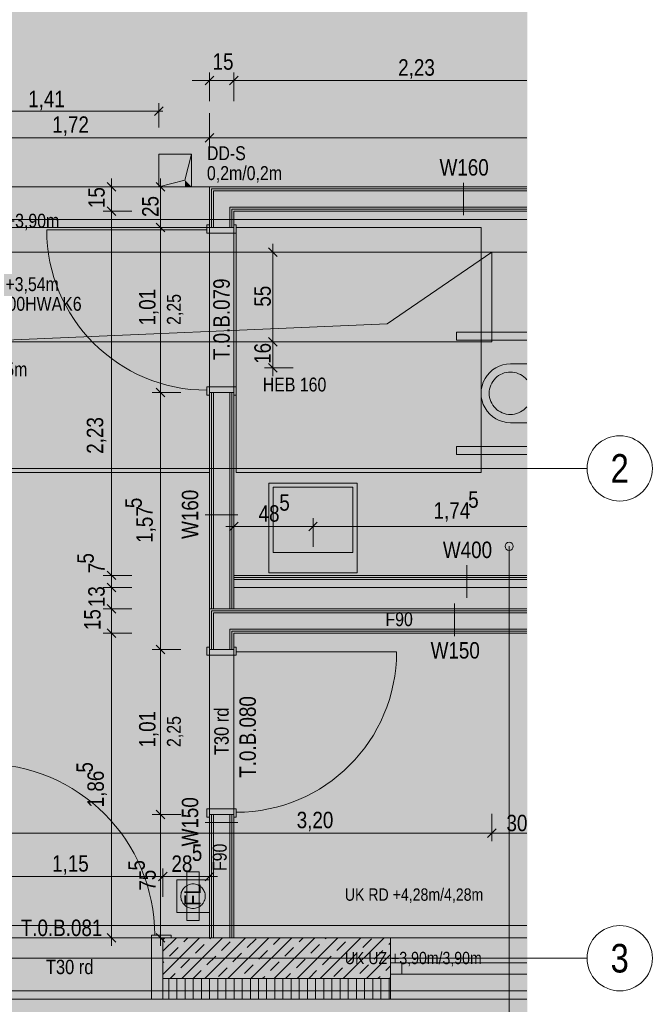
# Model space of a CAD drawing. Extents: x -720 to 300, y 62 to 1162.
# Tile 129 of 256: x 14 to 92, y 769 to 890. Entities that reach past the tile are written whole.
import ezdxf
from ezdxf.enums import TextEntityAlignment as Align
from ezdxf.lldxf.tags import DXFTag

# ---------------------------------------------------------------- set-up
doc = ezdxf.new("R2010")
doc.units = 0
doc.layers.get('0').update_dxf_attribs({"lineweight": 13})
for name, color, linetype, lineweight, true_color in [('--Bem innen', 9, 'Continuous', 13, 0x808080), ('00 -Bauelemente -Dämmung innen', 7, 'Continuous', 9, 0xff7fe6), ('00 -Bauelemente -Gipskarton', 7, 'Continuous', 9, 0xff7fe6), ('00_Beschriftung UZ', 3, 'Continuous', 35, 0x00ff00), ('30 -34 Innenwände- 1 tragend', 7, 'Continuous', 13, 0xdd0806), ('30 -34 Innenwände- 2 nichttragend', 7, 'Continuous', 18, 0xff7fe6), ('30 -34 Innenwände- 4 Türen_Fenster', 7, 'Continuous', 15, 0x9955ff), ('30 -35 Decken- 1 Konstruktion-Träger- Stahlbeton', 7, 'Continuous', 13, 0x33aa00), ('30 -35 Decken- 11 Durchbruch', 5, 'Continuous', 15, 0x0000ff), ('40 -41 Abwasser_Wasser_Gas- 1 Abwasser + sanitäre Anlagen', 7, 'Continuous', 9, 0xff6633), ('40 -47 Nutzungspez. Anlagen- 4 Feuerlöschanlagen', 7, 'Continuous', 9, 0xff7fff), ('70 -72 Beschriftung- 1 Beschriftung allgemein', 7, 'Continuous', 9, 0xff6633), ('70 -72 Beschriftung- 8 barrierefrei', 7, 'fein_strichliert-A06G93UC8I', 9, 0x888888), ('70 -75 Raumstempel-2 Verweislinie', 7, 'Continuous', 9, 0xff6600), ('70 -76 Bemaßung- 2 Allgemein', 9, 'Continuous', 5, 0x808080), ('iwb_Layout Achsbezeichung', 1, 'Continuous', 13, 0xff0000), ('iwb_Layout BA_Markierung', 7, 'Continuous', 9, 0xbadcdc), ('iwb_Schraffur_F90_feuerbestaendig', 1, 'Continuous', 13, 0xff0000), ('iwb_Schraffur_Unterzug', 7, 'Continuous', 5, 0xffffcc), ('iwb_Sichtbeton', 2, 'Continuous', 50, 0xffff00), ('iwb_Sichtbeton-Shading', 2, 'Continuous', 50, 0xffff00)]:
    doc.layers.add(name, color=color, linetype=linetype, lineweight=lineweight, true_color=true_color)
for name, color, linetype, lineweight in [('70 -71 Achsen- 1 Gebäudeachsen', 7, 'STRICHPUNKT2-A06G93UB8I', 18), ('70 -73 Bauteildarst.- 2 verdeckt 0.15', 7, 'fein_strichliert-A06G93UC8I', 15), ('70 -75 Raumstempel- 3 Wandstempel', 7, 'Continuous', 50), ('Keine', 7, 'Continuous', 9)]:
    doc.layers.add(name, color=color, linetype=linetype, lineweight=lineweight)
doc.styles.get("Standard").update_dxf_attribs({"font": 'ARIALN.TTF'})
tags = doc.linetypes.add('fein_strichliert-A06G93UC8I', pattern=[4, 1, -2, 1]).pattern_tags.tags
tags[8:9] = [DXFTag(74, 4), DXFTag(75, 0), DXFTag(340, '0'), DXFTag(46, 0.0), DXFTag(50, 0.0), DXFTag(44, 0.0), DXFTag(45, 0.0)]
tags[6:7] = [DXFTag(74, 4), DXFTag(75, 0), DXFTag(340, '0'), DXFTag(46, 0.0), DXFTag(50, 0.0), DXFTag(44, 0.0), DXFTag(45, 0.0)]
tags[4:5] = [DXFTag(74, 4), DXFTag(75, 0), DXFTag(340, '0'), DXFTag(46, 0.0), DXFTag(50, 0.0), DXFTag(44, 0.0), DXFTag(45, 0.0)]
tags = doc.linetypes.add('STRICHPUNKT2', pattern=[12.7, 6.35, -3.175, 0, -3.175]).pattern_tags.tags
tags[10:11] = [DXFTag(74, 4), DXFTag(75, 0), DXFTag(340, '0'), DXFTag(46, 0.0), DXFTag(50, 0.0), DXFTag(44, 0.0), DXFTag(45, 0.0)]
tags[8:9] = [DXFTag(74, 4), DXFTag(75, 0), DXFTag(340, '0'), DXFTag(46, 0.0), DXFTag(50, 0.0), DXFTag(44, 0.0), DXFTag(45, 0.0)]
tags[6:7] = [DXFTag(74, 4), DXFTag(75, 0), DXFTag(340, '0'), DXFTag(46, 0.0), DXFTag(50, 0.0), DXFTag(44, 0.0), DXFTag(45, 0.0)]
tags[4:5] = [DXFTag(74, 4), DXFTag(75, 0), DXFTag(340, '0'), DXFTag(46, 0.0), DXFTag(50, 0.0), DXFTag(44, 0.0), DXFTag(45, 0.0)]
tags = doc.linetypes.add('STRICHPUNKT2-A06G93UB8I', pattern=[12.7, 6.35, -3.175, 0, -3.175]).pattern_tags.tags
tags[10:11] = [DXFTag(74, 4), DXFTag(75, 0), DXFTag(340, '0'), DXFTag(46, 0.0), DXFTag(50, 0.0), DXFTag(44, 0.0), DXFTag(45, 0.0)]
tags[8:9] = [DXFTag(74, 4), DXFTag(75, 0), DXFTag(340, '0'), DXFTag(46, 0.0), DXFTag(50, 0.0), DXFTag(44, 0.0), DXFTag(45, 0.0)]
tags[6:7] = [DXFTag(74, 4), DXFTag(75, 0), DXFTag(340, '0'), DXFTag(46, 0.0), DXFTag(50, 0.0), DXFTag(44, 0.0), DXFTag(45, 0.0)]
tags[4:5] = [DXFTag(74, 4), DXFTag(75, 0), DXFTag(340, '0'), DXFTag(46, 0.0), DXFTag(50, 0.0), DXFTag(44, 0.0), DXFTag(45, 0.0)]

# ---------------------------------------------------------------- blocks, each defined once
blk = doc.blocks.new('Shading-A06G93SP8I', base_point=(-566.8, 777.11))
at = {"layer": 'iwb_Sichtbeton-Shading', "color": 51, "true_color": 0xffff7f}
blk.add_solid([(59.75, 777.71), (59.75, 777.11), (40.55, 777.71), (40.55, 777.11)], dxfattribs=at)
blk = doc.blocks.new('Polygon-A06G93U58I')
at = {"color": 0, "linetype": 'ByBlock', "lineweight": -2, "ltscale": 0.13}
blk.add_solid([(4.85, 86.71), (4.69, 1083.81), (76.5, 86.52), (76.5, 1083.81)], dxfattribs=at)
blk = doc.blocks.new('Referenz-A06G93UD8I')
at = {"layer": '00 -Bauelemente -Dämmung innen', "color": 0, "linetype": 'Continuous', "lineweight": -2, "ltscale": 0.13}
for p, q in [((38.05, 864.41), (38.05, 868.91)), ((76.46, 868.91), (38.05, 868.91)), ((76.46, 866.91), (40.05, 866.91)), ((40.05, 864.41), (40.05, 866.91)), ((38.05, 817.71), (38.05, 844.21)), ((40.05, 817.71), (40.05, 844.21)), ((76.46, 821.31), (40.55, 821.31)), ((76.46, 820.31), (40.55, 820.31)), ((38.05, 812.71), (38.05, 817.21)), ((76.46, 817.21), (38.05, 817.21)), ((40.05, 812.71), (40.05, 815.21)), ((76.46, 815.21), (40.05, 815.21)), ((38.05, 777.41), (38.05, 792.51)), ((40.05, 777.41), (40.05, 792.51))]:
    blk.add_line(p, q, dxfattribs=at)
at = {"layer": '00 -Bauelemente -Gipskarton', "color": 0, "linetype": 'Continuous', "lineweight": -2, "ltscale": 0.13}
for p, q in [((76.46, 869.41), (37.55, 869.41)), ((37.55, 864.41), (37.55, 869.41)), ((37.8, 864.41), (37.8, 869.16)), ((76.46, 869.16), (37.8, 869.16)), ((38.05, 864.41), (38.05, 868.91)), ((76.46, 868.91), (38.05, 868.91)), ((40.05, 864.41), (40.05, 866.91)), ((76.46, 866.91), (40.05, 866.91)), ((76.46, 866.66), (40.3, 866.66)), ((40.3, 864.41), (40.3, 866.66)), ((40.55, 864.41), (40.55, 866.41)), ((76.46, 866.41), (40.55, 866.41)), ((37.55, 817.71), (37.55, 844.21)), ((37.8, 817.71), (37.8, 844.21)), ((38.05, 817.71), (38.05, 844.21)), ((40.05, 817.71), (40.05, 844.21)), ((40.3, 817.71), (40.3, 844.21)), ((40.55, 817.71), (40.55, 844.21)), ((76.46, 821.81), (40.55, 821.81)), ((76.46, 821.56), (40.55, 821.56)), ((76.46, 821.31), (40.55, 821.31)), ((37.55, 812.71), (37.55, 817.71)), ((76.46, 817.71), (37.55, 817.71)), ((37.8, 812.71), (37.8, 817.46)), ((76.46, 817.46), (37.8, 817.46)), ((76.46, 817.21), (38.05, 817.21)), ((38.05, 812.71), (38.05, 817.21)), ((40.05, 812.71), (40.05, 815.21)), ((76.46, 815.21), (40.05, 815.21)), ((40.3, 812.71), (40.3, 814.96)), ((76.46, 814.96), (40.3, 814.96)), ((76.46, 814.71), (40.55, 814.71)), ((40.55, 812.71), (40.55, 814.71)), ((37.55, 777.41), (37.55, 792.51)), ((37.8, 777.41), (37.8, 792.51)), ((38.05, 777.41), (38.05, 792.51)), ((40.05, 777.41), (40.05, 792.51)), ((40.3, 777.41), (40.3, 792.51)), ((40.55, 777.41), (40.55, 792.51))]:
    blk.add_line(p, q, dxfattribs=at)
at = {"layer": '00_Beschriftung UZ', "color": 0, "linetype": 'Continuous', "lineweight": -2, "ltscale": 0.13}
for points in [[(73.82, 872.08), (75.15, 869.41), (76.46, 872.02)], [(73.82, 872.08), (76.46, 872.02), (76.46, 872.08)], [(73.82, 866.74), (75.15, 869.41), (76.46, 866.8)], [(73.82, 866.74), (76.46, 866.8), (76.46, 866.74)], [(73.82, 864.08), (75.15, 861.41), (76.46, 864.02)], [(73.82, 864.08), (76.46, 864.02), (76.46, 864.08)], [(73.82, 858.74), (75.15, 861.41), (76.46, 858.8)], [(73.82, 858.74), (76.46, 858.8), (76.46, 858.74)], [(53.6, 781.58), (54.93, 778.91), (56.27, 781.58)], [(53.6, 776.24), (54.93, 778.91), (56.27, 776.24)]]:
    blk.add_solid(points, dxfattribs=at)
at = {"layer": '30 -34 Innenwände- 1 tragend', "color": 0, "lineweight": -2}
for p, q in [((31.85, 775.76), (33.5, 777.41)), ((31.85, 772.93), (36.33, 777.41)), ((31.85, 777.17), (32.09, 777.41)), ((31.85, 777.41), (59.75, 777.41)), ((31.85, 772.41), (31.85, 777.41)), ((31.85, 777.41), (32.85, 777.41)), ((34.16, 772.41), (39.16, 777.41)), ((34.43, 776.92), (34.92, 777.41)), ((36.99, 772.41), (41.99, 777.41)), ((37.61, 777.28), (37.74, 777.41)), ((39.02, 775.86), (40.08, 776.92)), ((39.82, 772.41), (44.82, 777.41)), ((42.2, 776.21), (43.27, 777.28)), ((42.64, 772.41), (47.64, 777.41)), ((45.39, 776.57), (46.23, 777.41)), ((45.47, 772.41), (50.47, 777.41)), ((48.3, 772.41), (53.3, 777.41)), ((48.57, 776.92), (49.06, 777.41)), ((51.13, 772.41), (56.13, 777.41)), ((51.75, 777.28), (51.89, 777.41)), ((53.16, 775.86), (54.23, 776.92)), ((53.96, 772.41), (58.96, 777.41)), ((56.35, 776.21), (57.41, 777.28)), ((59.53, 776.57), (59.75, 776.79)), ((59.75, 772.41), (59.75, 777.41)), ((59.75, 772.41), (59.75, 777.41)), ((32.66, 775.15), (33.72, 776.21)), ((35.84, 775.51), (36.9, 776.57)), ((43.62, 774.8), (44.68, 775.86)), ((46.8, 775.15), (47.86, 776.21)), ((49.98, 775.51), (51.04, 776.57)), ((57.76, 774.8), (58.82, 775.86)), ((31.85, 774.34), (31.95, 774.45)), ((34.07, 773.74), (35.13, 774.8)), ((37.25, 774.09), (38.32, 775.15)), ((40.44, 774.45), (41.5, 775.51)), ((45.03, 773.39), (46.09, 774.45)), ((48.21, 773.74), (49.28, 774.8)), ((51.4, 774.09), (52.46, 775.15)), ((54.58, 774.45), (55.64, 775.51)), ((56.79, 772.41), (59.75, 775.37)), ((35.57, 772.41), (36.55, 773.39)), ((38.67, 772.68), (39.73, 773.74)), ((41.85, 773.03), (42.91, 774.09)), ((49.72, 772.41), (50.69, 773.39)), ((52.81, 772.68), (53.87, 773.74)), ((55.99, 773.03), (57.05, 774.09)), ((59.18, 773.39), (59.75, 773.96)), ((31.85, 772.41), (59.75, 772.41)), ((32.74, 772.41), (33.37, 773.03)), ((44.06, 772.41), (44.33, 772.68)), ((46.89, 772.41), (47.51, 773.03)), ((58.2, 772.41), (58.47, 772.68)), ((59.61, 772.41), (59.75, 772.54))]:
    blk.add_line(p, q, dxfattribs=at)
at = {"layer": '30 -34 Innenwände- 1 tragend', "color": 0, "linetype": 'Continuous', "lineweight": -2, "ltscale": 0.13}
for p, q in [((31.85, 777.41), (37.55, 777.41)), ((40.55, 777.41), (59.75, 777.41)), ((31.85, 769.91), (59.75, 769.91))]:
    blk.add_line(p, q, dxfattribs=at)
at = {"layer": '30 -34 Innenwände- 2 nichttragend', "color": 0, "linetype": 'Continuous', "lineweight": -2, "ltscale": 0.13}
for p, q in [((76.46, 869.41), (37.55, 869.41)), ((37.55, 864.41), (37.55, 869.41)), ((40.55, 864.41), (40.55, 866.41)), ((76.46, 866.41), (40.55, 866.41)), ((37.55, 864.41), (37.55, 864.73)), ((40.55, 864.41), (40.55, 864.73)), ((37.55, 844.21), (37.55, 843.89)), ((37.55, 817.71), (37.55, 844.21)), ((40.55, 817.71), (40.55, 844.21)), ((40.55, 844.21), (40.55, 843.89)), ((76.46, 821.81), (40.55, 821.81)), ((40.55, 821.81), (40.55, 820.31)), ((76.46, 820.31), (40.55, 820.31)), ((76.46, 817.71), (37.55, 817.71)), ((37.55, 812.71), (37.55, 817.71)), ((76.46, 814.71), (40.55, 814.71)), ((40.55, 812.71), (40.55, 814.71)), ((37.55, 812.71), (37.55, 813.03)), ((40.55, 812.71), (40.55, 813.03)), ((37.55, 777.41), (37.55, 792.51)), ((37.55, 792.51), (37.55, 792.19)), ((40.55, 777.41), (40.55, 792.51)), ((40.55, 792.51), (40.55, 792.19))]:
    blk.add_line(p, q, dxfattribs=at)
at = {"layer": '30 -34 Innenwände- 2 nichttragend', "color": 0, "lineweight": -2}
for p, q in [((31.85, 769.91), (31.85, 772.41)), ((31.85, 772.41), (59.75, 772.41)), ((32.57, 769.91), (32.57, 772.41)), ((33.57, 769.91), (33.57, 772.41)), ((34.57, 769.91), (34.57, 772.41)), ((35.57, 769.91), (35.57, 772.41)), ((36.57, 769.91), (36.57, 772.41)), ((37.57, 769.91), (37.57, 772.41)), ((38.57, 769.91), (38.57, 772.41)), ((39.57, 769.91), (39.57, 772.41)), ((40.57, 769.91), (40.57, 772.41)), ((41.57, 769.91), (41.57, 772.41)), ((42.57, 769.91), (42.57, 772.41)), ((43.57, 769.91), (43.57, 772.41)), ((44.57, 769.91), (44.57, 772.41)), ((45.57, 769.91), (45.57, 772.41)), ((46.57, 769.91), (46.57, 772.41)), ((47.57, 769.91), (47.57, 772.41)), ((48.57, 769.91), (48.57, 772.41)), ((49.57, 769.91), (49.57, 772.41)), ((50.57, 769.91), (50.57, 772.41)), ((51.57, 769.91), (51.57, 772.41)), ((52.57, 769.91), (52.57, 772.41)), ((53.57, 769.91), (53.57, 772.41)), ((54.57, 769.91), (54.57, 772.41)), ((55.57, 769.91), (55.57, 772.41)), ((56.57, 769.91), (56.57, 772.41)), ((57.57, 769.91), (57.57, 772.41)), ((58.57, 769.91), (58.57, 772.41)), ((59.57, 769.91), (59.57, 772.41)), ((59.75, 769.91), (59.75, 772.41)), ((59.75, 769.91), (59.75, 772.41)), ((31.85, 769.91), (59.75, 769.91))]:
    blk.add_line(p, q, dxfattribs=at)
at = {"layer": '30 -34 Innenwände- 4 Türen_Fenster', "color": 0, "linetype": 'fein_strichliert-A06G93UC8I', "lineweight": -2, "ltscale": 0.13}
for p, q in [((37.25, 864.13), (17.61, 864.13)), ((37.55, 844.21), (37.55, 864.41)), ((40.55, 844.21), (40.55, 864.41)), ((37.55, 792.51), (37.55, 812.71)), ((40.55, 792.51), (40.55, 812.71)), ((40.85, 812.43), (60.49, 812.43)), ((8.85, 777.41), (31.85, 777.41)), ((8.85, 769.91), (31.85, 769.91))]:
    blk.add_line(p, q, dxfattribs=at)
at = {"layer": '30 -34 Innenwände- 4 Türen_Fenster', "color": 0, "linetype": 'Continuous', "lineweight": -2, "ltscale": 0.13}
for p, q in [((37.25, 864.13), (37.25, 864.73)), ((37.25, 864.73), (37.55, 864.73)), ((37.25, 863.73), (37.25, 864.13)), ((40.85, 863.73), (37.25, 863.73)), ((37.55, 864.73), (37.55, 864.41)), ((37.55, 864.41), (40.55, 864.41)), ((40.55, 864.73), (40.85, 864.73)), ((40.55, 864.41), (40.55, 864.73)), ((40.85, 864.73), (40.85, 863.73)), ((40.85, 844.89), (37.25, 844.89)), ((37.25, 844.89), (37.25, 844.49)), ((37.25, 844.49), (37.25, 843.89)), ((40.85, 843.89), (40.85, 844.89)), ((37.25, 843.89), (37.55, 843.89)), ((37.55, 843.89), (37.55, 844.21)), ((37.55, 844.21), (40.55, 844.21)), ((40.55, 844.21), (40.55, 843.89)), ((40.55, 843.89), (40.85, 843.89)), ((37.25, 812.03), (37.25, 813.03)), ((37.25, 813.03), (37.55, 813.03)), ((37.55, 813.03), (37.55, 812.71)), ((40.55, 813.03), (40.85, 813.03)), ((40.55, 812.71), (40.55, 813.03)), ((40.85, 813.03), (40.85, 812.43)), ((40.85, 812.03), (37.25, 812.03)), ((37.55, 812.71), (40.55, 812.71)), ((40.85, 812.43), (40.85, 812.03)), ((40.85, 793.19), (37.25, 793.19)), ((37.25, 793.19), (37.25, 792.19)), ((37.55, 792.19), (37.55, 792.51)), ((37.55, 792.51), (40.55, 792.51)), ((40.55, 792.51), (40.55, 792.19)), ((40.85, 792.79), (40.85, 793.19)), ((40.85, 792.19), (40.85, 792.79)), ((37.25, 792.19), (37.55, 792.19)), ((40.55, 792.19), (40.85, 792.19)), ((30.45, 769.91), (30.45, 777.73)), ((30.45, 777.73), (30.85, 777.73)), ((30.85, 777.73), (32.85, 777.73)), ((32.85, 777.41), (31.85, 777.41)), ((31.85, 777.41), (31.85, 769.91)), ((32.85, 777.73), (32.85, 777.41)), ((59.75, 774.36), (59.75, 777.41)), ((59.75, 777.41), (76.46, 777.41)), ((59.75, 774.36), (61.15, 774.36)), ((59.75, 772.96), (59.75, 774.36)), ((59.75, 772.96), (59.75, 774.36)), ((61.15, 772.96), (61.15, 774.36)), ((61.15, 774.36), (76.46, 774.36)), ((61.15, 774.36), (61.15, 772.96)), ((61.15, 774.36), (61.15, 772.96)), ((61.15, 772.96), (61.15, 774.36)), ((59.75, 772.96), (59.75, 769.91)), ((61.15, 772.96), (59.75, 772.96)), ((76.46, 772.96), (61.15, 772.96)), ((31.85, 769.91), (30.45, 769.91)), ((59.75, 769.91), (76.46, 769.91))]:
    blk.add_line(p, q, dxfattribs=at)
at = {"layer": '30 -34 Innenwände- 4 Türen_Fenster', "color": 0, "linetype": 'fein_strichliert-A06G93UC8I', "lineweight": -2, "ltscale": 0.13}
for centre, major_axis in [((37.25, 864.13), (-19.64, 0)), ((40.85, 812.43), (0, -19.64)), ((9.85, 777.73), (21, 0))]:
    blk.add_ellipse(centre, major_axis=major_axis, ratio=1, start_param=0, end_param=1.570796, dxfattribs=at)
at = {"layer": '30 -35 Decken- 1 Konstruktion-Träger- Stahlbeton', "color": 0, "linetype": 'fein_strichliert-A06G93UC8I', "lineweight": -2, "ltscale": 0.13}
for p, q in [((-611.35, 869.41), (76.46, 869.41)), ((-611.35, 861.41), (76.46, 861.41)), ((-604.85, 778.91), (76.46, 778.91)), ((-604.85, 770.91), (76.46, 770.91))]:
    blk.add_line(p, q, dxfattribs=at)
at = {"layer": '30 -35 Decken- 11 Durchbruch', "color": 0, "linetype": 'Continuous', "lineweight": -2, "ltscale": 0.13}
for p, q in [((31.35, 869.41), (31.35, 873.41)), ((31.35, 873.41), (35.35, 873.41)), ((35.35, 873.41), (34.55, 870.21)), ((35.35, 869.41), (35.35, 873.41)), ((34.55, 870.21), (31.35, 869.41)), ((31.35, 869.41), (35.35, 869.41)), ((8.15, 861.41), (72.15, 861.41)), ((72.15, 861.41), (59.35, 852.61)), ((72.15, 850.41), (72.15, 861.41)), ((59.35, 852.61), (8.15, 850.41)), ((8.15, 850.41), (72.15, 850.41))]:
    blk.add_line(p, q, dxfattribs=at)
at = {"layer": '30 -35 Decken- 11 Durchbruch', "color": 0, "lineweight": -2}
for points in [[(35.35, 869.41), (34.55, 870.21), (35.35, 873.41)], [(34.55, 869.41), (31.35, 869.41), (34.55, 870.21)], [(34.55, 869.41), (34.55, 870.21), (35.35, 869.41)], [(72.15, 850.41), (59.35, 852.61), (72.15, 861.41)], [(59.35, 850.41), (8.15, 850.41), (59.35, 852.61)], [(59.35, 850.41), (59.35, 852.61), (72.15, 850.41)]]:
    blk.add_solid(points, dxfattribs=at)
at = {"layer": '40 -41 Abwasser_Wasser_Gas- 1 Abwasser + sanitäre Anlagen', "color": 0, "linetype": 'Continuous', "lineweight": -2, "ltscale": 0.13}
for p, q in [((67.85, 850.61), (67.85, 851.61)), ((67.85, 851.61), (76.46, 851.61)), ((76.46, 850.61), (67.85, 850.61)), ((73.94, 846.66), (74.19, 846.7)), ((74.19, 846.7), (74.45, 846.71)), ((74.45, 847.71), (76.46, 847.71)), ((74.45, 846.71), (74.7, 846.7)), ((74.7, 846.7), (74.95, 846.66)), ((72.15, 845.34), (72.29, 845.56)), ((72.29, 845.56), (72.44, 845.76)), ((72.44, 845.76), (72.61, 845.95)), ((72.61, 845.95), (72.8, 846.12)), ((72.8, 846.12), (73, 846.27)), ((73, 846.27), (73.22, 846.41)), ((73.22, 846.41), (73.45, 846.51)), ((73.45, 846.51), (73.69, 846.6)), ((73.69, 846.6), (73.94, 846.66)), ((74.95, 846.66), (75.2, 846.6)), ((75.2, 846.6), (75.44, 846.51)), ((75.44, 846.51), (75.67, 846.41)), ((75.67, 846.41), (75.89, 846.27)), ((75.89, 846.27), (76.1, 846.12)), ((76.1, 846.12), (76.29, 845.95)), ((76.29, 845.95), (76.46, 845.76)), ((71.85, 844.11), (71.86, 844.37)), ((71.86, 844.37), (71.9, 844.62)), ((71.9, 844.62), (71.96, 844.87)), ((71.96, 844.87), (72.04, 845.11)), ((72.04, 845.11), (72.15, 845.34)), ((71.86, 843.86), (71.85, 844.11)), ((71.9, 843.6), (71.86, 843.86)), ((71.96, 843.36), (71.9, 843.6)), ((72.04, 843.12), (71.96, 843.36)), ((72.15, 842.89), (72.04, 843.12)), ((72.29, 842.67), (72.15, 842.89)), ((72.44, 842.46), (72.29, 842.67)), ((72.61, 842.27), (72.44, 842.46)), ((72.8, 842.1), (72.61, 842.27)), ((73, 841.95), (72.8, 842.1)), ((73.22, 841.82), (73, 841.95)), ((75.89, 841.95), (75.67, 841.82)), ((76.1, 842.1), (75.89, 841.95)), ((76.29, 842.27), (76.1, 842.1)), ((76.46, 842.46), (76.29, 842.27)), ((73.45, 841.71), (73.22, 841.82)), ((73.69, 841.62), (73.45, 841.71)), ((73.94, 841.56), (73.69, 841.62)), ((74.19, 841.52), (73.94, 841.56)), ((74.45, 841.51), (74.19, 841.52)), ((74.7, 841.52), (74.45, 841.51)), ((74.95, 841.56), (74.7, 841.52)), ((75.2, 841.62), (74.95, 841.56)), ((75.44, 841.71), (75.2, 841.62)), ((75.67, 841.82), (75.44, 841.71)), ((76.46, 840.51), (74.45, 840.51)), ((67.85, 836.61), (67.85, 837.61)), ((67.85, 837.61), (76.46, 837.61)), ((76.46, 836.61), (67.85, 836.61)), ((44.85, 822.11), (44.85, 833.11)), ((44.85, 833.11), (55.65, 833.11)), ((45.35, 824.61), (45.35, 832.61)), ((45.35, 832.61), (55.15, 832.61)), ((55.15, 832.61), (55.15, 824.61)), ((55.65, 833.11), (55.65, 822.11)), ((55.15, 824.61), (45.35, 824.61)), ((55.65, 822.11), (44.85, 822.11))]:
    blk.add_line(p, q, dxfattribs=at)
blk.add_ellipse((74.45, 844.11), major_axis=(0, 3.6), ratio=1, start_param=0, end_param=3.141593, dxfattribs=at)
at = {"layer": '40 -47 Nutzungspez. Anlagen- 4 Feuerlöschanlagen', "color": 0, "linetype": 'Continuous', "lineweight": -2, "ltscale": 0.13}
for p, q in [((34.8, 779.51), (34.8, 785.51)), ((34.8, 785.51), (36.3, 785.51)), ((36.3, 785.51), (36.3, 779.51)), ((33.55, 780.51), (33.55, 784.51)), ((33.55, 784.51), (37.55, 784.51)), ((35.11, 783.94), (35.25, 783.98)), ((35.25, 783.98), (35.4, 784)), ((35.4, 784), (35.55, 784.01)), ((35.55, 784.01), (35.69, 784)), ((35.69, 784), (35.84, 783.98)), ((35.84, 783.98), (35.98, 783.94)), ((37.55, 784.51), (37.55, 780.51)), ((34.05, 782.65), (34.08, 782.8)), ((34.08, 782.8), (34.11, 782.94)), ((34.11, 782.94), (34.16, 783.08)), ((34.16, 783.08), (34.22, 783.21)), ((34.22, 783.21), (34.3, 783.34)), ((34.3, 783.34), (34.39, 783.46)), ((34.39, 783.46), (34.49, 783.57)), ((34.49, 783.57), (34.6, 783.66)), ((34.6, 783.66), (34.71, 783.75)), ((34.71, 783.75), (34.84, 783.83)), ((34.84, 783.83), (34.97, 783.89)), ((34.97, 783.89), (35.11, 783.94)), ((35.98, 783.94), (36.12, 783.89)), ((36.12, 783.89), (36.25, 783.83)), ((36.25, 783.83), (36.38, 783.75)), ((36.38, 783.75), (36.5, 783.66)), ((36.5, 783.66), (36.61, 783.57)), ((36.61, 783.57), (36.71, 783.46)), ((36.71, 783.46), (36.79, 783.34)), ((36.79, 783.34), (36.87, 783.21)), ((36.87, 783.21), (36.93, 783.08)), ((36.93, 783.08), (36.98, 782.94)), ((36.98, 782.94), (37.02, 782.8)), ((37.02, 782.8), (37.04, 782.65)), ((34.05, 782.51), (34.05, 782.65)), ((34.05, 782.36), (34.05, 782.51)), ((34.08, 782.21), (34.05, 782.36)), ((34.11, 782.07), (34.08, 782.21)), ((34.16, 781.93), (34.11, 782.07)), ((34.22, 781.8), (34.16, 781.93)), ((34.3, 781.67), (34.22, 781.8)), ((34.39, 781.55), (34.3, 781.67)), ((36.79, 781.67), (36.71, 781.55)), ((36.87, 781.8), (36.79, 781.67)), ((36.93, 781.93), (36.87, 781.8)), ((36.98, 782.07), (36.93, 781.93)), ((37.02, 782.21), (36.98, 782.07)), ((37.04, 782.36), (37.02, 782.21)), ((37.04, 782.65), (37.05, 782.51)), ((37.05, 782.51), (37.04, 782.36)), ((37.55, 780.51), (33.55, 780.51)), ((34.49, 781.44), (34.39, 781.55)), ((34.6, 781.35), (34.49, 781.44)), ((34.71, 781.26), (34.6, 781.35)), ((34.84, 781.18), (34.71, 781.26)), ((34.97, 781.12), (34.84, 781.18)), ((35.11, 781.07), (34.97, 781.12)), ((35.25, 781.03), (35.11, 781.07)), ((35.4, 781.01), (35.25, 781.03)), ((35.55, 781.01), (35.4, 781.01)), ((35.69, 781.01), (35.55, 781.01)), ((35.84, 781.03), (35.69, 781.01)), ((35.98, 781.07), (35.84, 781.03)), ((36.12, 781.12), (35.98, 781.07)), ((36.25, 781.18), (36.12, 781.12)), ((36.38, 781.26), (36.25, 781.18)), ((36.5, 781.35), (36.38, 781.26)), ((36.61, 781.44), (36.5, 781.35)), ((36.71, 781.55), (36.61, 781.44)), ((36.3, 779.51), (34.8, 779.51))]:
    blk.add_line(p, q, dxfattribs=at)
at = {"layer": '70 -71 Achsen- 1 Gebäudeachsen', "color": 0, "linetype": 'STRICHPUNKT2-A06G93UB8I', "lineweight": -2, "ltscale": 0.13}
for p, q in [((-682.36, 865.41), (76.46, 865.41)), ((-682.36, 834.91), (76.46, 834.91)), ((-682.36, 774.91), (76.46, 774.91))]:
    blk.add_line(p, q, dxfattribs=at)
at = {"layer": '70 -72 Beschriftung- 8 barrierefrei', "color": 0, "linetype": 'fein_strichliert-A06G93UC8I', "lineweight": -2, "ltscale": 0.13}
for p, q in [((7.55, 864.41), (37.55, 864.41)), ((37.55, 864.41), (37.55, 834.41)), ((40.85, 834.41), (40.85, 864.41)), ((40.85, 864.41), (70.85, 864.41)), ((70.85, 864.41), (70.85, 834.41)), ((37.55, 834.41), (7.55, 834.41)), ((70.85, 834.41), (40.85, 834.41))]:
    blk.add_line(p, q, dxfattribs=at)
at = {"layer": '70 -73 Bauteildarst.- 2 verdeckt 0.15', "color": 0, "linetype": 'fein_strichliert-A06G93UC8I', "lineweight": -2, "ltscale": 0.13}
blk.add_line((37.55, 869.41), (3.15, 869.41), dxfattribs=at)
at = {"layer": '70 -75 Raumstempel- 3 Wandstempel', "color": 0, "linetype": 'Continuous', "lineweight": -2, "ltscale": 0.13}
for p, q in [((68.7, 869.91), (68.7, 865.91)), ((37.05, 829.21), (41.05, 829.21)), ((69.11, 823.06), (69.11, 819.06)), ((67.61, 814.35), (67.61, 818.35)), ((37.05, 791.55), (41.05, 791.55))]:
    blk.add_line(p, q, dxfattribs=at)
at = {"layer": '70 -75 Raumstempel-2 Verweislinie', "color": 0, "linetype": 'Continuous', "lineweight": -2, "ltscale": 0.13}
blk.add_line((74.29, 752.91), (74.29, 825.37), dxfattribs=at)
at = {"layer": '70 -75 Raumstempel-2 Verweislinie', "color": 0, "linetype": 'ByBlock', "lineweight": -2, "ltscale": 0.13}
blk.add_circle((74.29, 825.37), 0.5, dxfattribs=at)
at = {"layer": '70 -76 Bemaßung- 2 Allgemein', "color": 0, "linetype": 'Continuous', "lineweight": -2, "ltscale": 0.13}
for p, q in [((38.08, 882.94), (37.02, 881.88)), ((37.55, 879.91), (37.55, 883.41)), ((40.02, 881.88), (41.08, 882.94)), ((40.02, 881.88), (41.08, 882.94)), ((40.55, 879.91), (40.55, 883.41)), ((40.55, 879.91), (40.55, 883.41)), ((36.49, 882.41), (35.43, 882.41)), ((38.55, 882.41), (36.49, 882.41)), ((40.55, 882.41), (37.55, 882.41)), ((39.55, 882.41), (41.61, 882.41)), ((39.55, 882.41), (41.61, 882.41)), ((76.46, 882.41), (41.61, 882.41)), ((41.61, 882.41), (42.67, 882.41)), ((31.35, 876.65), (31.35, 879.65)), ((30.29, 878.65), (4.21, 878.65)), ((31.85, 878.65), (30.29, 878.65)), ((31.88, 879.18), (30.82, 878.12)), ((37.55, 878.41), (37.55, 876.41)), ((38.08, 875.94), (37.02, 874.88)), ((37.02, 874.88), (38.08, 875.94)), ((37.55, 872.91), (37.55, 876.41)), ((36.49, 875.41), (4.21, 875.41)), ((38.55, 875.41), (36.49, 875.41)), ((36.55, 875.41), (38.61, 875.41)), ((76.46, 875.41), (38.61, 875.41)), ((25.02, 869.94), (26.08, 868.88)), ((25.55, 870.41), (25.55, 868.35)), ((31.02, 869.94), (32.08, 868.88)), ((31.55, 870.41), (31.55, 868.35)), ((28.05, 869.41), (24.55, 869.41)), ((34.05, 869.41), (30.55, 869.41)), ((25.55, 868.35), (25.55, 867.47)), ((25.55, 865.41), (25.55, 867.47)), ((25.55, 867.41), (25.55, 865.35)), ((31.55, 868.35), (31.55, 865.47)), ((28.05, 866.41), (24.55, 866.41)), ((28.05, 866.41), (24.55, 866.41)), ((26.08, 865.88), (25.02, 866.94)), ((25.02, 866.94), (26.08, 865.88)), ((25.55, 865.35), (25.55, 822.87)), ((31.02, 864.94), (32.08, 863.88)), ((32.08, 863.88), (31.02, 864.94)), ((31.55, 863.41), (31.55, 865.47)), ((31.55, 865.41), (31.55, 863.35)), ((34.05, 864.41), (30.55, 864.41)), ((34.05, 864.41), (30.55, 864.41)), ((31.55, 863.35), (31.55, 845.27)), ((45.31, 862.41), (45.31, 860.35)), ((47.81, 861.41), (44.31, 861.41)), ((44.78, 861.94), (45.84, 860.88)), ((45.31, 851.47), (45.31, 860.35)), ((47.81, 850.41), (44.31, 850.41)), ((47.81, 850.41), (44.31, 850.41)), ((45.84, 849.88), (44.78, 850.94)), ((44.78, 850.94), (45.84, 849.88)), ((45.31, 849.41), (45.31, 851.47)), ((45.31, 851.41), (45.31, 849.35)), ((45.31, 848.27), (45.31, 849.35)), ((45.31, 846.21), (45.31, 848.27)), ((47.81, 847.21), (44.31, 847.21)), ((45.84, 846.68), (44.78, 847.74)), ((32.08, 843.68), (31.02, 844.74)), ((31.02, 844.74), (32.08, 843.68)), ((31.55, 843.21), (31.55, 845.27)), ((31.55, 845.21), (31.55, 843.15)), ((34.05, 844.21), (30.55, 844.21)), ((34.05, 844.21), (30.55, 844.21)), ((31.55, 843.15), (31.55, 813.77)), ((40.55, 825.31), (40.55, 828.81)), ((50.25, 825.31), (50.25, 828.81)), ((50.25, 825.31), (50.25, 828.81)), ((39.55, 827.81), (41.61, 827.81)), ((40.02, 827.28), (41.08, 828.34)), ((49.19, 827.81), (41.61, 827.81)), ((51.25, 827.81), (49.19, 827.81)), ((49.25, 827.81), (51.31, 827.81)), ((50.78, 828.34), (49.72, 827.28)), ((49.72, 827.28), (50.78, 828.34)), ((76.46, 827.81), (51.31, 827.81)), ((25.55, 822.87), (25.55, 823.93)), ((25.55, 820.81), (25.55, 822.87)), ((25.55, 820.81), (25.55, 822.87)), ((28.05, 821.81), (24.55, 821.81)), ((28.05, 821.81), (24.55, 821.81)), ((26.08, 821.28), (25.02, 822.34)), ((26.08, 821.28), (25.02, 822.34)), ((25.55, 821.81), (25.55, 820.31)), ((28.05, 820.31), (24.55, 820.31)), ((28.05, 820.31), (24.55, 820.31)), ((25.02, 820.84), (26.08, 819.78)), ((25.02, 820.84), (26.08, 819.78)), ((25.55, 821.31), (25.55, 819.25)), ((25.55, 821.31), (25.55, 819.25)), ((25.55, 818.77), (25.55, 819.83)), ((25.55, 819.25), (25.55, 818.77)), ((25.55, 819.25), (25.55, 818.19)), ((26.08, 817.18), (25.02, 818.24)), ((26.08, 817.18), (25.02, 818.24)), ((25.55, 816.71), (25.55, 818.77)), ((25.55, 816.71), (25.55, 818.77)), ((28.05, 817.71), (24.55, 817.71)), ((28.05, 817.71), (24.55, 817.71)), ((25.55, 817.71), (25.55, 814.71)), ((25.55, 815.71), (25.55, 813.65)), ((25.55, 815.71), (25.55, 813.65)), ((28.05, 814.71), (24.55, 814.71)), ((28.05, 814.71), (24.55, 814.71)), ((25.02, 815.24), (26.08, 814.18)), ((25.02, 815.24), (26.08, 814.18)), ((25.55, 813.65), (25.55, 812.59)), ((25.55, 813.65), (25.55, 778.47)), ((31.02, 813.24), (32.08, 812.18)), ((32.08, 812.18), (31.02, 813.24)), ((31.55, 811.71), (31.55, 813.77)), ((31.55, 813.71), (31.55, 811.65)), ((34.05, 812.71), (30.55, 812.71)), ((34.05, 812.71), (30.55, 812.71)), ((31.55, 811.65), (31.55, 793.57)), ((34.05, 792.51), (30.55, 792.51)), ((34.05, 792.51), (30.55, 792.51)), ((32.08, 791.98), (31.02, 793.04)), ((31.02, 793.04), (32.08, 791.98)), ((31.55, 791.51), (31.55, 793.57)), ((31.55, 793.51), (31.55, 791.45)), ((72.15, 792.58), (72.15, 789.23)), ((72.15, 792.58), (72.15, 789.23)), ((31.55, 791.45), (31.55, 778.47)), ((71.09, 790.23), (9.21, 790.23)), ((73.15, 790.23), (71.09, 790.23)), ((71.15, 790.23), (73.21, 790.23)), ((72.68, 790.76), (71.62, 789.69)), ((71.62, 789.69), (72.68, 790.76)), ((76.46, 790.23), (73.21, 790.23)), ((32.38, 785.44), (31.32, 784.38)), ((31.32, 784.38), (32.38, 785.44)), ((31.85, 782.41), (31.85, 785.91)), ((31.85, 782.41), (31.85, 785.91)), ((38.08, 785.44), (37.02, 784.38)), ((37.55, 782.41), (37.55, 785.91)), ((30.79, 784.91), (9.91, 784.91)), ((32.85, 784.91), (30.79, 784.91)), ((30.85, 784.91), (32.91, 784.91)), ((36.49, 784.91), (32.91, 784.91)), ((38.55, 784.91), (36.49, 784.91)), ((26.08, 776.88), (25.02, 777.94)), ((25.55, 776.41), (25.55, 778.47)), ((32.08, 776.88), (31.02, 777.94)), ((31.55, 776.41), (31.55, 778.47)), ((28.05, 777.41), (24.55, 777.41)), ((34.05, 777.41), (30.55, 777.41))]:
    blk.add_line(p, q, dxfattribs=at)
at = {"layer": '--Bem innen', "color": 0, "linetype": 'Continuous', "lineweight": -2, "ltscale": 0.13, "char_height": 1.7, "attachment_point": 1, "rotation": 90}
for insert in [(32.35, 852.48), (32.35, 800.78)]:
    blk.add_mtext('{\\fArial Narrow;2,25}', dxfattribs=dict(at, insert=insert))
at = {"layer": '00_Beschriftung UZ', "color": 0, "linetype": 'ByBlock', "lineweight": -2, "ltscale": 0.13, "char_height": 1.5103, "attachment_point": 1}
for s, insert in [('{\\fArial Narrow;UK RD +4,28m/4,28m}', (54.15, 783.46)), ('{\\fArial Narrow;UK UZ +3,90m/3,90m}', (54.15, 775.69))]:
    blk.add_mtext(s, dxfattribs=dict(at, insert=insert))
at = {"layer": '30 -35 Decken- 11 Durchbruch', "color": 0, "linetype": 'Continuous', "lineweight": -2, "ltscale": 0.13, "char_height": 1.7, "attachment_point": 1}
for s, insert in [('{\\fArial Narrow;DD-S}', (37.25, 874.37)), ('{\\fArial Narrow;0,2m/0,2m}', (37.25, 871.93)), ('{\\fArial Narrow;3,20m/0,55m}', (3.87, 847.9))]:
    blk.add_mtext(s, dxfattribs=dict(at, insert=insert))
at = {"layer": '30 -35 Decken- 11 Durchbruch', "color": 0, "linetype": 'ByBlock', "lineweight": -2, "ltscale": 0.13, "insert": (30.18, 869.42), "char_height": 0.0036, "attachment_point": 1}
for s in ['{\\fArial Narrow;instanceID}', '{\\fArial Narrow;prm0_value}', '{\\fArial Narrow;prm1_type}', '{\\fArial Narrow;IFC_UUID}', '{\\fArial Narrow;prm0_name}', '{\\fArial Narrow;prm0_type}', '{\\fArial Narrow;prm1_name}', '{\\fArial Narrow;prm1_value}', '{\\fArial Narrow;prm2_name}', '{\\fArial Narrow;prm2_type}', '{\\fArial Narrow;prm2_value}', '{\\fArial Narrow;prm3_name}', '{\\fArial Narrow;prm3_type}', '{\\fArial Narrow;prm3_value}', '{\\fArial Narrow;prm4_name}', '{\\fArial Narrow;prm4_type}', '{\\fArial Narrow;prm4_value}', '{\\fArial Narrow;prm5_type}', '{\\fArial Narrow;prm7_value}', '{\\fArial Narrow;prm7_name}', '{\\fArial Narrow;prm5_value}', '{\\fArial Narrow;prm5_name}', '{\\fArial Narrow;prm6_type}', '{\\fArial Narrow;prm6_value}', '{\\fArial Narrow;prm6_name}', '{\\fArial Narrow;prm7_type}']:
    blk.add_mtext(s, dxfattribs=at)
at = {"layer": '40 -47 Nutzungspez. Anlagen- 4 Feuerlöschanlagen', "color": 0, "linetype": 'Continuous', "lineweight": -2, "ltscale": 0.13, "insert": (34.46, 781.3), "char_height": 2.0138, "attachment_point": 1, "rotation": 90}
blk.add_mtext('{\\fArial Narrow;FL}', dxfattribs=at)
at = {"layer": '70 -72 Beschriftung- 1 Beschriftung allgemein', "color": 0, "linetype": 'Continuous', "lineweight": -2, "ltscale": 0.13, "char_height": 1.7, "attachment_point": 1}
for s, insert in [('{\\fArial Narrow;UK UZ +3,90m}', (6.22, 866.1)), ('{\\fArial Narrow;+3,54m}', (12.55, 858.33)), ('{\\fArial Narrow;DE00HWAK6}', (10.1, 855.92)), ('{\\fArial Narrow;HEB 160}', (44.09, 846.03))]:
    blk.add_mtext(s, dxfattribs=dict(at, insert=insert))
at = {"layer": '70 -75 Raumstempel- 3 Wandstempel', "color": 0, "linetype": 'Continuous', "lineweight": -2, "ltscale": 0.13, "attachment_point": 1}
for s, insert, char_height in [('{\\fArial Narrow;W160}', (65.76, 872.79), 2.0138), ('{\\fArial Narrow;W400}', (66.17, 825.94), 2.0138), ('{\\fArial Narrow;F90}', (59.13, 817.29), 1.7), ('{\\fArial Narrow;W150}', (64.67, 813.63), 2.0138)]:
    blk.add_mtext(s, dxfattribs=dict(at, insert=insert, char_height=char_height))
at = {"layer": '70 -75 Raumstempel- 3 Wandstempel', "color": 0, "linetype": 'Continuous', "lineweight": -2, "ltscale": 0.13, "attachment_point": 1, "rotation": 90}
for s, insert, char_height in [('{\\fArial Narrow;W160}', (34.17, 826.27), 2.0138), ('{\\fArial Narrow;W150}', (34.17, 788.61), 2.0138), ('{\\fArial Narrow;F90}', (37.97, 785.59), 1.7)]:
    blk.add_mtext(s, dxfattribs=dict(at, insert=insert, char_height=char_height))
at = {"layer": '70 -76 Bemaßung- 2 Allgemein', "color": 0, "linetype": 'Continuous', "lineweight": -2, "ltscale": 0.13, "char_height": 2.0138, "attachment_point": 1}
for s, insert in [('{\\fArial Narrow;15}', (37.94, 885.76)), ('{\\fArial Narrow;2,23}', (60.69, 885.03)), ('{\\fArial Narrow;1,41}', (15.34, 881.17)), ('{\\fArial Narrow;1,72}', (18.29, 878.03)), ('{\\fArial Narrow;5}', (46.12, 831.74)), ('{\\fArial Narrow;5}', (69.27, 832.1)), ('{\\fArial Narrow;48}', (43.58, 830.4)), ('{\\fArial Narrow;1,74}', (65.03, 830.76)), ('{\\fArial Narrow;3,20}', (48.25, 792.85)), ('{\\fArial Narrow;30}', (73.96, 792.48)), ('{\\fArial Narrow;5}', (35.4, 788.84)), ('{\\fArial Narrow;1,15}', (18.27, 787.53)), ('{\\fArial Narrow;28}', (32.9, 787.5))]:
    blk.add_mtext(s, dxfattribs=dict(at, insert=insert))
at = {"layer": '70 -76 Bemaßung- 2 Allgemein', "color": 0, "linetype": 'Continuous', "lineweight": -2, "ltscale": 0.13, "char_height": 2.0138, "attachment_point": 1, "rotation": 90}
for s, insert in [('{\\fArial Narrow;15}', (22.7, 866.8)), ('{\\fArial Narrow;25}', (29.3, 865.71)), ('{\\fArial Narrow;1,01}', (28.93, 852.41)), ('{\\fArial Narrow;55}', (43.06, 854.72)), ('{\\fArial Narrow;16}', (43.06, 847.71)), ('{\\fArial Narrow;2,23}', (22.52, 836.7)), ('{\\fArial Narrow;5}', (27.25, 830.04)), ('{\\fArial Narrow;1,57}', (28.6, 825.79)), ('{\\fArial Narrow;5}', (21.36, 823.25)), ('{\\fArial Narrow;7}', (22.7, 822.07)), ('{\\fArial Narrow;13}', (22.7, 817.91)), ('{\\fArial Narrow;15}', (22.2, 815.1)), ('{\\fArial Narrow;1,01}', (28.93, 800.71)), ('{\\fArial Narrow;5}', (21.25, 797.64)), ('{\\fArial Narrow;1,86}', (22.6, 793.39)), ('{\\fArial Narrow;5}', (27.62, 785.65)), ('{\\fArial Narrow;75}', (28.96, 783.18))]:
    blk.add_mtext(s, dxfattribs=dict(at, insert=insert))
at = {"layer": 'Keine', "color": 0, "linetype": 'Continuous', "lineweight": -2, "ltscale": 0.13, "attachment_point": 1, "rotation": 90}
for s, insert, char_height in [('{\\fArial Narrow;T.0.B.079}', (38.03, 848.17), 2.0138), ('{\\fArial Narrow;T.0.B.080}', (41.23, 797.01), 2.0138), ('{\\fArial Narrow;T30 rd}', (38.15, 799.78), 1.7621)]:
    blk.add_mtext(s, dxfattribs=dict(at, insert=insert, char_height=char_height))
at = {"layer": 'Keine', "color": 0, "linetype": 'Continuous', "lineweight": -2, "ltscale": 0.13, "attachment_point": 1}
for s, insert, char_height in [('{\\fArial Narrow;T.0.B.081}', (14.43, 779.64), 2.0138), ('{\\fArial Narrow;T30 rd}', (17.51, 774.72), 1.7621)]:
    blk.add_mtext(s, dxfattribs=dict(at, insert=insert, char_height=char_height))
blk = doc.blocks.new('Referenz-A06G93UF8I')
at = {"layer": 'iwb_Schraffur_F90_feuerbestaendig', "linetype": 'Continuous', "ltscale": 0.13}
blk.add_hatch(color=256, dxfattribs=at).paths.add_polyline_path([(40.58, 792.51), (40.58, 772.41), (31.85, 772.41), (31.85, 777.41), (37.55, 777.41), (37.55, 792.51)])
for points in [[(40.55, 814.71), (37.55, 812.71), (37.55, 817.71)], [(40.55, 814.71), (37.55, 817.71), (76.46, 817.71)], [(40.55, 814.71), (76.46, 817.71), (76.46, 816.86)], [(40.55, 814.71), (76.46, 816.86), (76.46, 814.71)], [(40.55, 814.71), (40.55, 812.71), (37.55, 812.71)]]:
    blk.add_solid(points, dxfattribs=at)
at = {"layer": 'iwb_Schraffur_Unterzug', "linetype": 'Continuous', "ltscale": 0.13}
for points in [[(-606.35, 865.41), (-606.35, 869.41), (76.46, 869.41)], [(-606.35, 865.41), (76.46, 869.41), (76.46, 867.66)], [(-606.35, 865.41), (76.46, 867.66), (76.46, 863.17)], [(-606.35, 865.41), (76.46, 863.17), (76.46, 861.41)], [(-606.35, 865.41), (76.46, 861.41), (-606.35, 861.41)], [(-682.36, 778.91), (76.46, 778.91), (76.46, 776.04)], [(-682.36, 778.91), (76.46, 776.04), (-682.36, 775.17)], [(-682.36, 775.17), (76.46, 776.04), (76.46, 773.78)], [(-682.36, 775.17), (76.46, 773.78), (-682.36, 774.65)], [(-682.36, 774.65), (76.46, 773.78), (76.46, 770.91)], [(-682.36, 774.65), (76.46, 770.91), (-682.36, 770.91)]]:
    blk.add_solid(points, dxfattribs=at)
at = {"layer": 'iwb_Sichtbeton', "linetype": 'Continuous', "ltscale": 0.5}
blk.add_solid([(59.75, 777.71), (59.75, 777.11), (40.55, 777.71), (40.55, 777.11)], dxfattribs=at)

msp = doc.modelspace()

# ---------------------------------------------------------------- linework, layer by layer
at = {"layer": 'iwb_Layout Achsbezeichung', "linetype": 'STRICHPUNKT2', "lineweight": 13, "ltscale": 0.39}
for p, q in [((76.5, 834.91), (83.84, 834.91)), ((76.5, 774.91), (83.84, 774.91))]:
    msp.add_line(p, q, dxfattribs=at)
at = {"layer": 'iwb_Layout Achsbezeichung', "ltscale": 0.39, "extrusion": (0, 0, -1)}
for centre in [(-87.84, 834.91), (-87.84, 774.91)]:
    msp.add_circle(centre, 4, dxfattribs=at)

# ---------------------------------------------------------------- block references
at = {"color": 8, "lineweight": 13, "ltscale": 0.13, "true_color": 0x808080}
msp.add_blockref('Referenz-A06G93UD8I', (0, 0), dxfattribs=at)
at = {"color": 8, "lineweight": 25, "ltscale": 0.25, "true_color": 0x808080}
msp.add_blockref('Referenz-A06G93UF8I', (0, 0), dxfattribs=at)
msp.add_blockref('Shading-A06G93SP8I', (-566.8, 777.11))
at = {"layer": 'iwb_Layout BA_Markierung', "ltscale": 0.13}
msp.add_blockref('Polygon-A06G93U58I', (0, 0), dxfattribs=at)

# ---------------------------------------------------------------- texts
at = {"layer": 'iwb_Layout Achsbezeichung', "ltscale": 0.39}
for s, p in [('2', (87.84, 834.91)), ('3', (87.84, 774.91))]:
    msp.add_text(s, height=3.5, dxfattribs=at).set_placement(p, align=Align.MIDDLE_CENTER)

doc.saveas('drawing.dxf')
